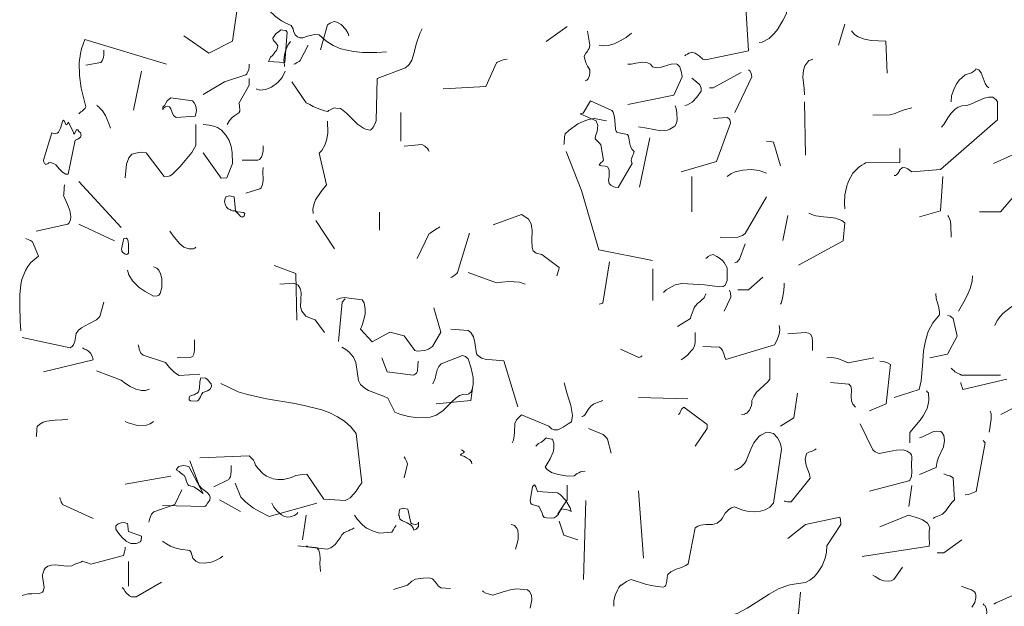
# Model space of a CAD drawing. Header units: metres. Extents: x 180716 to 180809, y 418548 to 418668.
# Tile 145 of 148: x 180802 to 180806.01, y 418640.92 to 418643.31. Entities that reach past the tile are written whole.
import ezdxf

# ---------------------------------------------------------------- set-up
doc = ezdxf.new("R2010")
doc.units = ezdxf.units.M
doc.layers.get('0').update_dxf_attribs({"color": 30, "lineweight": 0})
doc.layers.add('B-WE-GR-BOOM-SD', color=253, linetype='Continuous', lineweight=0)

# ---------------------------------------------------------------- blocks, each defined once
blk = doc.blocks.new('SGR-BOOM_S02_G_ZIJ-D')
at = {"flags": 128}
for points in [[(-1.686, 7.3984), (-1.5848, 7.3283), (-1.4892, 7.3761), (-1.4636, 7.5474), (-1.5136, 7.6342), (-1.5181, 7.6375), (-1.5225, 7.6408), (-1.5259, 7.6419), (-1.527, 7.643)], [(-1.3724, 7.5341), (-1.3413, 7.5029), (-1.3135, 7.4773), (-1.289, 7.4596), (-1.2712, 7.4495), (-1.2501, 7.4406), (-1.2423, 7.4262), (-1.2401, 7.4173), (-1.2334, 7.4028), (-1.2245, 7.3939), (-1.2145, 7.3906), (-1.2022, 7.3906), (-1.1833, 7.3962), (-1.1555, 7.4039), (-1.1366, 7.4028), (-1.1099, 7.3773), (-1.0799, 7.3584), (-1.0477, 7.345), (-0.9965, 7.3339), (-0.9598, 7.3306), (-0.902, 7.3306), (-0.8631, 7.3328)], [(0.3502, 7.3172), (0.3547, 7.3205), (0.3614, 7.3239), (0.3669, 7.3272), (0.3736, 7.3294), (0.378, 7.3317), (0.3914, 7.3272), (0.4036, 7.3194), (0.4114, 7.3139), (0.4236, 7.3039), (0.4337, 7.3005), (0.6094, 7.3372), (0.5949, 7.5574), (0.586, 7.5563), (0.5771, 7.5552), (0.5716, 7.5541), (0.5582, 7.5485), (0.5515, 7.5441)], [(0.6527, 7.3706), (0.665, 7.3728), (0.6928, 7.3873), (0.715, 7.4084), (0.7272, 7.424), (0.7484, 7.4607), (0.7639, 7.4885), (0.7639, 7.5341)], [(-1.1314, 7.3413), (-1.1025, 7.4425), (-1.098, 7.4459), (-1.0913, 7.4492), (-1.0858, 7.4525), (-1.0791, 7.4548), (-1.0747, 7.457), (-1.0647, 7.4537), (-1.0469, 7.4437), (-1.028, 7.4236), (-1.0191, 7.4081), (-1.0157, 7.3981)], [(0.9752, 7.3595), (0.9997, 7.4451)], [(-1.3338, 7.3113), (-1.326, 7.318), (-1.3204, 7.3247), (-1.316, 7.3313), (-1.3104, 7.3391), (-1.3071, 7.3458), (-1.3049, 7.358), (-1.3093, 7.3658), (-1.3126, 7.3691), (-1.3193, 7.3758), (-1.3227, 7.3814), (-1.3249, 7.388), (-1.3171, 7.4003), (-1.3115, 7.407), (-1.3015, 7.4147), (-1.296, 7.4181), (-1.2915, 7.4225), (-1.2837, 7.4214), (-1.2715, 7.4192), (-1.2659, 7.4125), (-1.2759, 7.2891), (-1.3416, 7.2935), (-1.3393, 7.2991), (-1.3382, 7.3024), (-1.3349, 7.308), (-1.3338, 7.3113), (-1.3338, 7.3113)], [(-1.247, 7.2112), (-1.1892, 7.1256), (-1.1747, 7.1189), (-1.1603, 7.1111), (-1.138, 7.1011), (-1.1147, 7.0933), (-1.1014, 7.0911), (-1.098, 7.0945), (-1.0947, 7.0956), (-1.0913, 7.0978), (-1.0836, 7.1011), (-1.0747, 7.1056), (-1.068, 7.1045), (-1.0502, 7.1022), (-1.0457, 7.1), (-1.0257, 7.0844), (-1.0001, 7.0578), (-0.9801, 7.0388), (-0.9557, 7.0233), (-0.9479, 7.0188), (-0.929, 7.0144), (-0.9256, 7.0177), (-0.9201, 7.0233), (-0.9167, 7.0266), (-0.9112, 7.0366), (-0.9067, 7.0455), (-0.9045, 7.0522), (-0.9001, 7.2246), (-0.7855, 7.2679), (-0.7711, 7.2813), (-0.7599, 7.2991), (-0.7499, 7.3302), (-0.7421, 7.3636), (-0.7277, 7.407), (-0.7177, 7.427)], [(-0.2136, 7.375), (-0.128, 7.4362)], [(-0.0546, 7.216), (-0.049, 7.2182), (-0.0434, 7.2227), (-0.0379, 7.2371), (-0.0368, 7.2471), (-0.0368, 7.2605), (-0.0401, 7.266), (-0.0457, 7.2749), (-0.0512, 7.285), (-0.0557, 7.2972), (-0.059, 7.3161), (-0.0523, 7.3283), (-0.049, 7.3317), (-0.0457, 7.3361), (-0.0423, 7.3417), (-0.039, 7.3472), (-0.0368, 7.3595), (-0.0457, 7.4173)], [(0.0022, 7.3595), (0.0211, 7.3572), (0.0389, 7.3584), (0.0633, 7.3661), (0.0878, 7.3773), (0.1111, 7.3917), (0.1334, 7.4084)], [(1.0275, 7.4184), (1.0397, 7.4039), (1.0542, 7.3939), (1.0798, 7.385), (1.1076, 7.3795), (1.1376, 7.3773), (1.1676, 7.3761), (1.1721, 7.246)], [(-2.1134, 7.0811), (-2.1045, 7.0889), (-2.1, 7.0922), (-2.0945, 7.0978), (-2.0878, 7.1045), (-2.0844, 7.1089), (-2.0956, 7.1534), (-2.1033, 7.1856), (-2.1111, 7.2368), (-2.1122, 7.2902), (-2.1067, 7.3269), (-2.1022, 7.3458), (-2.0889, 7.3836), (-1.7575, 7.2824)], [(-1.2768, 7.2738), (-1.279, 7.2927), (-1.2801, 7.2994), (-1.2779, 7.3205), (-1.2723, 7.3406), (-1.2634, 7.3595), (-1.2523, 7.375)], [(-2.0844, 7.2791), (-2.0244, 7.2891), (-2.0177, 7.2969), (-2.0133, 7.3102), (-2.0122, 7.3213), (-2.0122, 7.3402)], [(-1.2389, 7.2827), (-1.2345, 7.2838), (-1.2256, 7.2894), (-1.2178, 7.2939), (-1.2134, 7.2983), (-1.1811, 7.3595)], [(-0.6317, 7.1826), (-0.4594, 7.1915), (-0.4149, 7.2883), (-0.4115, 7.2916), (-0.3926, 7.2994), (-0.3826, 7.3016), (-0.3726, 7.3027)], [(0.1178, 7.1193), (0.3058, 7.1571), (0.3391, 7.2316), (0.338, 7.2405), (0.3358, 7.2494), (0.3336, 7.2583), (0.3313, 7.2672), (0.3291, 7.2727), (0.3202, 7.2816), (0.3147, 7.2838), (0.2946, 7.2827), (0.2502, 7.2694), (0.2346, 7.2683), (0.219, 7.2727), (0.2101, 7.2827), (0.1979, 7.2883), (0.179, 7.2905), (0.1512, 7.2872), (0.1312, 7.2827), (0.1178, 7.2827)], [(0.8362, 7.1582), (0.8351, 7.1838), (0.8296, 7.2305), (0.8318, 7.2583), (0.8373, 7.2761), (0.854, 7.2983), (0.8607, 7.2994), (0.864, 7.3005), (0.8674, 7.3016), (0.8685, 7.3027)], [(-1.8909, 7.0956), (-1.8587, 7.2546)], [(-1.6085, 7.159), (-1.5206, 7.2112), (-1.4339, 7.2401), (-1.4305, 7.2435), (-1.4227, 7.2613), (-1.4205, 7.2724), (-1.4205, 7.2835)], [(-1.3905, 7.1823), (-1.3894, 7.1812), (-1.3805, 7.179), (-1.3772, 7.1779), (-1.3527, 7.1801), (-1.3304, 7.189), (-1.3038, 7.209), (-1.2871, 7.229), (-1.2748, 7.2546)], [(0.4503, 7.1871), (0.4648, 7.1871), (0.5793, 7.2494)], [(0.5526, 7.087), (0.6227, 7.2316), (0.6216, 7.2382), (0.6194, 7.2449), (0.6149, 7.2538), (0.6094, 7.2594)], [(1.4323, 7.1304), (1.4345, 7.1537), (1.4445, 7.1838), (1.4557, 7.2049), (1.4657, 7.2182), (1.489, 7.2394), (1.5146, 7.2471), (1.5235, 7.2527), (1.5302, 7.2583), (1.5335, 7.2638), (1.5446, 7.2605), (1.5546, 7.2483), (1.5702, 7.2038), (1.5769, 7.1938), (1.5858, 7.1871)], [(-1.5106, 7.0377), (-1.5006, 7.0533), (-1.4895, 7.0655), (-1.4795, 7.0744), (-1.4628, 7.0856), (-1.4594, 7.0922), (-1.4606, 7.1167), (-1.4628, 7.1234), (-1.4205, 7.1979), (-1.4205, 7.2246)], [(0.3502, 7.1148), (0.3614, 7.117), (0.3792, 7.1281), (0.3992, 7.1482), (0.4159, 7.1726), (0.417, 7.1849), (0.4103, 7.1993), (0.3981, 7.2116), (0.378, 7.226)], [(-1.7719, 7.1089), (-1.7675, 7.1122), (-1.7642, 7.1167), (-1.7597, 7.1245), (-1.7542, 7.1334), (-1.7386, 7.1467), (-1.6518, 7.1334), (-1.6441, 7.1256), (-1.6385, 7.1156), (-1.6363, 7.1034), (-1.6352, 7.0945), (-1.6374, 7.0811), (-1.6407, 7.0722), (-1.7175, 7.0667), (-1.7286, 7.0744), (-1.7341, 7.0867), (-1.7397, 7.1011), (-1.7441, 7.11), (-1.7508, 7.1122), (-1.7608, 7.11), (-1.7686, 7.1045), (-1.7719, 7.0967), (-1.7719, 7.1089), (-1.7719, 7.1089)], [(-0.076, 7.0811), (-0.0704, 7.0822), (-0.066, 7.0833), (-0.0627, 7.0844), (-0.0337, 7.1334), (0.053, 7.0945), (0.0586, 7.0878), (0.0641, 7.0678), (0.0652, 7.0522), (0.0664, 7.0377), (0.0686, 7.0177), (0.0708, 7.011), (0.0741, 7.0066), (0.083, 7.0044), (0.1175, 6.9977), (0.1208, 6.9899), (0.1242, 6.9755), (0.1264, 6.9588), (0.1297, 6.9477), (0.1353, 6.9365), (0.1442, 6.9276), (0.142, 6.9187), (0.1386, 6.9132), (0.1331, 6.8987), (0.132, 6.8921), (0.1331, 6.8854), (0.1353, 6.8798), (0.0797, 6.782), (0.0664, 6.7831), (0.0608, 6.7842), (0.0486, 6.7909), (0.043, 6.7975), (0.0397, 6.8109), (0.0419, 6.8253), (0.043, 6.842), (0.0419, 6.8531), (0.0363, 6.8654), (0.033, 6.8676), (0.0263, 6.8687), (0.0119, 6.8698), (0.0063, 6.8709), (0.0018, 6.8743), (0.0085, 6.882), (0.0152, 6.8876), (0.0196, 6.8932), (0.0085, 6.9554), (0.003, 6.9621), (-0.0004, 6.9655), (-0.0037, 6.9688), (-0.0148, 6.9799), (-0.0126, 6.991), (-0.007, 7.0088), (-0.0048, 7.0233), (-0.0037, 7.0333), (-0.0104, 7.0522), (-0.076, 7.0811)], [(0.8362, 7.1304), (0.8407, 6.9135)], [(1.201, 6.8301), (1.2066, 6.8301), (1.2099, 6.8334), (1.2155, 6.839), (1.2221, 6.849), (1.2232, 6.8523), (1.2344, 6.8635), (1.2466, 6.8612), (1.2566, 6.8568), (1.2622, 6.8535), (1.2733, 6.8446), (1.3889, 6.8546), (1.6203, 7.057), (1.6203, 7.1293), (1.6158, 7.1382), (1.6025, 7.1482), (1.5858, 7.1493), (1.5669, 7.1448), (1.5157, 7.1215), (1.4957, 7.1148), (1.4757, 7.1137), (1.4612, 7.1081), (1.449, 7.1003), (1.4323, 7.0837), (1.419, 7.0648), (1.4023, 7.0381), (1.3934, 7.0269)], [(-2.0411, 7.1156), (-2.0388, 7.1145), (-2.0377, 7.1122), (-2.03, 7.1078), (-2.0288, 7.1056), (-2.0166, 7.0933), (-2.0055, 7.0744), (-1.991, 7.0411), (-1.9844, 7.0233)], [(-0.8041, 6.9702), (-0.8041, 7.0859)], [(0.1612, 7.0281), (0.1957, 7.0225), (0.2246, 7.0169), (0.2524, 7.0125), (0.2802, 7.0147), (0.2891, 7.0181), (0.3091, 7.0314), (0.3147, 7.0403), (0.3191, 7.0559), (0.318, 7.0848), (0.3147, 7.1026), (0.3102, 7.1137)], [(1.1143, 7.0759), (1.1843, 7.077), (1.2043, 7.0826), (1.2232, 7.0903), (1.2421, 7.097), (1.2733, 7.1048)], [(-2.2568, 6.8932), (-2.2235, 7.0044), (-2.2123, 6.9999), (-2.2012, 7.0022), (-2.1957, 7.0066), (-2.1879, 7.0222), (-2.1779, 7.0544), (-2.1756, 7.0555), (-2.1712, 7.05), (-2.1656, 7.0377), (-2.1601, 7.0377), (-2.1567, 7.0466), (-2.1523, 7.0422), (-2.1423, 7.0188), (-2.1367, 7.0088), (-2.1334, 6.9988), (-2.1289, 7.0022), (-2.1234, 7.0144), (-2.12, 7.0177), (-2.1167, 7.0166), (-2.1134, 7.0088), (-2.1067, 7.0044), (-2.1033, 6.9944), (-2.1067, 6.9866), (-2.1167, 6.9777), (-2.1278, 6.9743), (-2.1567, 6.8364), (-2.1667, 6.8364), (-2.179, 6.8442), (-2.1912, 6.8565), (-2.2068, 6.8743), (-2.2168, 6.8798), (-2.229, 6.8832), (-2.2346, 6.882), (-2.2379, 6.8798), (-2.2412, 6.8776), (-2.249, 6.8754), (-2.2501, 6.8776), (-2.2524, 6.8787), (-2.2557, 6.8843), (-2.2568, 6.8898), (-2.2568, 6.8932), (-2.2568, 6.8932)], [(-1.1603, 6.6763), (-1.1614, 6.693), (-1.157, 6.7163), (-1.1514, 6.7319), (-1.128, 6.7653), (-1.1069, 6.792), (-1.1358, 6.921), (-1.1258, 6.9321), (-1.1136, 6.9532), (-1.1058, 6.9777), (-1.1014, 7.0033), (-1.1025, 7.0511)], [(-0.1413, 6.9569), (-0.1402, 6.9602), (-0.1391, 6.9869), (-0.1369, 6.9991), (-0.1213, 7.0136), (-0.0846, 7.0403), (-0.0635, 7.0503), (-0.0412, 7.0581), (-0.0179, 7.0614), (0.0311, 7.0525)], [(0.3347, 6.8457), (0.4792, 6.8879), (0.536, 7.0436), (0.5349, 7.0525), (0.5326, 7.057), (0.5282, 7.0625), (0.5226, 7.0659), (0.4659, 7.0614)], [(-1.9254, 6.8209), (-1.9199, 6.8765), (-1.9098, 6.9021), (-1.8976, 6.9176), (-1.8865, 6.9199), (-1.8698, 6.9243), (-1.8598, 6.9254), (-1.8398, 6.9221), (-1.7664, 6.8264), (-1.7475, 6.8276), (-1.7419, 6.8287), (-1.7319, 6.8353), (-1.7008, 6.8676), (-1.6541, 6.9243), (-1.6374, 6.9521), (-1.6374, 7.0377)], [(-1.6085, 6.9221), (-1.5351, 6.8198), (-1.5117, 6.8209), (-1.4884, 6.8798), (-1.4895, 6.9232), (-1.4939, 6.9488), (-1.5028, 6.9721), (-1.5151, 6.9944), (-1.5328, 7.0144), (-1.5495, 7.0255), (-1.5651, 7.0311), (-1.5829, 7.0355), (-1.6085, 7.0377)], [(0.1656, 6.7823), (0.2079, 6.9836)], [(0.6816, 6.9702), (0.6994, 6.9691), (0.705, 6.9669), (0.7106, 6.9658), (0.7384, 6.869)], [(-1.4494, 6.8932), (-1.386, 6.8932), (-1.3783, 6.8954), (-1.3705, 6.9043), (-1.366, 6.9165), (-1.3638, 6.931), (-1.3638, 6.951)], [(-0.7908, 6.9502), (-0.7185, 6.9558), (-0.7062, 6.9491), (-0.6962, 6.9402), (-0.6918, 6.9335), (-0.6896, 6.928)], [(-0.1324, 6.928), (-0.0701, 6.7689), (0.001, 6.5287), (0.219, 6.4854)], [(0.9997, 6.6955), (0.9986, 6.7178), (1.0008, 6.7523), (1.0086, 6.7878), (1.0164, 6.8101), (1.0331, 6.8401), (1.0564, 6.8635), (1.062, 6.8668), (1.0698, 6.8724), (1.0787, 6.8779), (1.0842, 6.8824), (1.2244, 6.8835), (1.2244, 6.9402)], [(1.548, 6.6822), (1.6336, 6.6822), (1.7448, 6.8112), (1.7281, 6.8857), (1.7215, 6.8924), (1.7159, 6.8957), (1.7059, 6.9002), (1.6992, 6.9035), (1.677, 6.9113), (1.6047, 6.879)], [(-1.4339, 6.7586), (-1.3772, 6.7764), (-1.3727, 6.7797), (-1.3671, 6.7942), (-1.3638, 6.8109), (-1.3649, 6.8465), (-1.3638, 6.8631)], [(0.5226, 6.8257), (0.5371, 6.8368), (0.5549, 6.8446), (0.586, 6.8523), (0.6194, 6.8546), (0.6527, 6.8501), (0.6816, 6.8401)], [(-2.1134, 6.8064), (-1.941, 6.6196)], [(0.378, 6.6822), (0.378, 6.8257)], [(1.3033, 6.6622), (1.3889, 6.6866), (1.399, 6.8257)], [(-2.2868, 6.604), (-2.1578, 6.6329), (-2.1523, 6.6374), (-2.1467, 6.6496), (-2.1456, 6.6641), (-2.1501, 6.6885), (-2.159, 6.713), (-2.1756, 6.7486), (-2.1745, 6.7519), (-2.1734, 6.7797), (-2.1712, 6.792)], [(-1.5151, 6.7441), (-1.5128, 6.7441), (-1.5062, 6.7464), (-1.5006, 6.7475), (-1.4939, 6.7464), (-1.4817, 6.7441), (-1.4761, 6.6874), (-1.4683, 6.683), (-1.4439, 6.6796), (-1.4383, 6.6763), (-1.4417, 6.6663), (-1.4461, 6.6618), (-1.4483, 6.6607), (-1.4561, 6.6641), (-1.4606, 6.6696), (-1.4661, 6.6752), (-1.4772, 6.6863), (-1.4884, 6.6874), (-1.495, 6.6897), (-1.4984, 6.6919), (-1.5062, 6.6952), (-1.5128, 6.7019), (-1.5184, 6.7141), (-1.5206, 6.7252), (-1.5184, 6.7364), (-1.5151, 6.7441), (-1.5151, 6.7441)], [(0.4937, 6.5799), (0.5004, 6.5788), (0.566, 6.5799), (0.5838, 6.5866), (0.5949, 6.5943), (0.6816, 6.7434)], [(-1.1492, 6.6474), (-1.0735, 6.5317)], [(-0.8909, 6.6088), (-0.8909, 6.6811)], [(-0.4293, 6.6299), (-0.3137, 6.6722), (-0.3026, 6.6655), (-0.2948, 6.66), (-0.2859, 6.6522), (-0.2748, 6.6344), (-0.2703, 6.6066), (-0.2714, 6.5677), (-0.2703, 6.5376), (-0.267, 6.5243), (-0.2547, 6.5143), (-0.2314, 6.5098), (-0.1613, 6.4564), (-0.1624, 6.4487), (-0.1647, 6.4398), (-0.1669, 6.4309), (-0.1702, 6.4231)], [(0.7484, 6.5665), (0.7684, 6.6677)], [(0.8118, 6.4653), (0.993, 6.5654), (0.9997, 6.6377), (0.9875, 6.6477), (0.963, 6.6566), (0.9441, 6.66), (0.9141, 6.6622), (0.8829, 6.6666), (0.8729, 6.6689), (0.854, 6.6766)], [(1.419, 6.6677), (1.4223, 6.6633), (1.4301, 6.6444), (1.4312, 6.6266), (1.4323, 6.5799)], [(-2.1134, 6.6329), (-1.9688, 6.5651)], [(-1.743, 6.604), (-1.7263, 6.5796), (-1.703, 6.5529), (-1.6863, 6.5395), (-1.6663, 6.5317), (-1.6474, 6.5328), (-1.6418, 6.5351), (-1.6374, 6.5384)], [(-0.7385, 6.4931), (-0.6896, 6.5943), (-0.6851, 6.5955), (-0.6751, 6.6021), (-0.6573, 6.6144), (-0.6518, 6.6177), (-0.6462, 6.6221)], [(-2.3491, 6.1992), (-2.3513, 6.2381), (-2.3536, 6.3015), (-2.3536, 6.3449), (-2.3491, 6.3872), (-2.3447, 6.4072), (-2.3302, 6.4439), (-2.3202, 6.4606), (-2.308, 6.4761), (-2.2768, 6.5028), (-2.3013, 6.5606), (-2.3091, 6.5662), (-2.3169, 6.5695), (-2.3291, 6.574)], [(-1.9399, 6.5317), (-1.9388, 6.5351), (-1.9376, 6.5451), (-1.9343, 6.5573), (-1.9332, 6.5629), (-1.9299, 6.574), (-1.921, 6.5751), (-1.9154, 6.5718), (-1.9121, 6.564), (-1.911, 6.5495), (-1.911, 6.5151), (-1.9154, 6.5106), (-1.9199, 6.5095), (-1.9254, 6.5106), (-1.9354, 6.5184), (-1.9388, 6.5228), (-1.9399, 6.5317), (-1.9399, 6.5317)], [(-0.6017, 6.4164), (-0.5973, 6.4175), (-0.5895, 6.4231), (-0.5828, 6.4275), (-0.5772, 6.432), (-0.5739, 6.4364), (-0.525, 6.5955)], [(0.5526, 6.4753), (0.5571, 6.4765), (0.5615, 6.4787), (0.5727, 6.4898), (0.5949, 6.5521)], [(0.2635, 6.3552), (0.2746, 6.3652), (0.298, 6.3797), (0.3102, 6.3853), (0.338, 6.3908), (0.4303, 6.3853), (0.4926, 6.3775), (0.5059, 6.3786), (0.5137, 6.3842), (0.5215, 6.4031), (0.5226, 6.4275), (0.5226, 6.4553), (0.5104, 6.4765), (0.5026, 6.4842), (0.4948, 6.492), (0.4804, 6.5009), (0.4648, 6.5087), (0.4615, 6.5076), (0.4537, 6.5065), (0.4448, 6.5009), (0.4403, 6.4965), (0.4359, 6.4931)], [(-1.9154, 6.445), (-1.9098, 6.4261), (-1.8954, 6.4016), (-1.8676, 6.3749), (-1.8431, 6.3582), (-1.8098, 6.3405), (-1.7953, 6.3416), (-1.7909, 6.3427), (-1.7875, 6.3438), (-1.7831, 6.3505), (-1.7764, 6.3749), (-1.7753, 6.3927), (-1.7764, 6.4116), (-1.7808, 6.4305), (-1.7875, 6.4461), (-1.7909, 6.4483), (-1.7964, 6.4539), (-1.8098, 6.4594)], [(-1.3193, 6.465), (-1.2315, 6.4316), (-1.227, 6.2426)], [(0.0022, 6.3074), (0.0077, 6.3085), (0.0111, 6.3096), (0.0144, 6.3108), (0.0166, 6.3119), (0.0444, 6.4798)], [(0.2201, 6.3219), (0.2201, 6.4509)], [(-0.5305, 6.4364), (-0.4149, 6.3942), (-0.3937, 6.3964), (-0.3659, 6.3997), (-0.3226, 6.3964), (-0.2992, 6.3886)], [(0.566, 6.3652), (0.6082, 6.3652), (0.6672, 6.4175)], [(1.4623, 6.2785), (1.4835, 6.3163), (1.4979, 6.3419), (1.5102, 6.3708), (1.5179, 6.4008), (1.5191, 6.4231)], [(-1.2957, 6.3886), (-1.2389, 6.3931), (-1.2212, 6.3842), (-1.2134, 6.3708), (-1.21, 6.3541), (-1.2111, 6.3252), (-1.2123, 6.2963), (-1.2067, 6.2785), (-1.1911, 6.2585), (-1.1722, 6.2507), (-1.1522, 6.244), (-1.1144, 6.1918)], [(0.5093, 6.2785), (0.5371, 6.3363), (0.536, 6.353), (0.5349, 6.3564), (0.5315, 6.3641)], [(0.7395, 6.3074), (0.7417, 6.3108), (0.7473, 6.3308), (0.7528, 6.3641), (0.7539, 6.3819), (0.7539, 6.3931)], [(-1.0655, 6.3263), (-1.0499, 6.3319), (-1.0343, 6.3341), (-0.962, 6.3252), (-0.9531, 6.313), (-0.9487, 6.2874), (-0.9498, 6.2685), (-0.9565, 6.2396), (-0.962, 6.2218), (-0.9687, 6.2062), (-0.9209, 6.154), (-0.8486, 6.1929), (-0.7908, 6.1784), (-0.7474, 6.1195), (-0.7385, 6.1161), (-0.7062, 6.1184), (-0.6918, 6.1239), (-0.6751, 6.135), (-0.6417, 6.1929), (-0.6707, 6.293)], [(-1.058, 6.1558), (-1.0435, 6.3149), (-1.0302, 6.3293)], [(0.3202, 6.2162), (0.3736, 6.2496), (0.3747, 6.2574), (0.3825, 6.2774), (0.3881, 6.2919), (0.3914, 6.2996), (0.4025, 6.3119), (0.4103, 6.3174), (0.4181, 6.323), (0.4292, 6.333), (0.4359, 6.3497)], [(1.201, 5.9282), (1.3022, 5.9604), (1.31, 5.996), (1.3155, 6.0561), (1.32, 6.1173), (1.3278, 6.1584), (1.3389, 6.1962), (1.3578, 6.2318), (1.3845, 6.264), (1.3856, 6.2763), (1.3812, 6.2996), (1.3756, 6.3163), (1.3711, 6.3308), (1.37, 6.3508)], [(-2.3436, 6.1714), (-2.1489, 6.1292), (-2.14, 6.1347), (-2.1345, 6.1425), (-2.1289, 6.1558), (-2.1278, 6.1636), (-2.1256, 6.1803), (-2.1234, 6.1881), (-2.1145, 6.2014), (-2.1022, 6.2114), (-2.0722, 6.227), (-2.0411, 6.2437), (-2.0277, 6.257), (-2.0122, 6.3149)], [(1.6102, 6.2207), (1.6191, 6.2407), (1.6325, 6.2585), (1.6425, 6.2696), (1.6736, 6.2941), (1.6914, 6.3063)], [(1.3456, 6.0894), (1.4179, 6.1039), (1.4568, 6.1773), (1.4401, 6.2496), (1.4345, 6.254), (1.429, 6.2585), (1.4245, 6.2596), (1.4179, 6.2629)], [(-0.6017, 6.2062), (-0.5305, 6.2007), (-0.5194, 6.1918), (-0.5094, 6.174), (-0.5038, 6.1517), (-0.4972, 6.1061), (-0.4927, 6.0995), (-0.476, 6.0883), (-0.456, 6.0828), (-0.4327, 6.0806), (-0.386, 6.0772), (-0.3292, 5.8904)], [(0.4225, 6.135), (0.4904, 6.1328), (0.4982, 6.1273), (0.5037, 6.1195), (0.5082, 6.1061), (0.5126, 6.0917), (0.5171, 6.0828), (0.715, 6.1417), (0.725, 6.1617), (0.7339, 6.1851), (0.7361, 6.2029), (0.7339, 6.2207)], [(0.3347, 6.0806), (0.3436, 6.0861), (0.3603, 6.0995), (0.3758, 6.1173), (0.3836, 6.1261), (0.3892, 6.1373), (0.3925, 6.1517), (0.3925, 6.1918)], [(0.7684, 6.1873), (0.8407, 6.1918), (0.8529, 6.1895), (0.8618, 6.184), (0.8674, 6.1717), (0.8685, 6.1551), (0.8685, 6.1195)], [(-2.2568, 6.0324), (-2.0555, 6.0813), (-2.0578, 6.0913), (-2.0644, 6.1069), (-2.0744, 6.1169), (-2.0822, 6.1214), (-2.09, 6.1247), (-2.0978, 6.1292)], [(-1.872, 6.1425), (-1.8698, 6.1336), (-1.8676, 6.1247), (-1.8609, 6.108), (-1.852, 6.1002), (-1.7608, 6.0702), (-1.7453, 6.0502), (-1.7241, 6.0302), (-1.7052, 6.0168), (-1.6218, 6.0224)], [(-1.7138, 6.0894), (-1.6593, 6.0906), (-1.6504, 6.0961), (-1.646, 6.1039), (-1.6437, 6.1206), (-1.6437, 6.1617)], [(-1.0446, 6.1325), (-1.028, 6.1225), (-1.0157, 6.1136), (-0.9968, 6.0925), (-0.9868, 6.0702), (-0.9768, 5.9968), (-0.9679, 5.9812), (-0.9501, 5.9657), (-0.9356, 5.9568), (-0.8745, 5.9334), (-0.8567, 5.9256), (-0.8289, 5.8678), (-0.8089, 5.86), (-0.7733, 5.8511), (-0.7355, 5.8456), (-0.6854, 5.8478), (-0.661, 5.8556), (-0.6332, 5.8734), (-0.5953, 5.9123), (-0.5809, 5.9256), (-0.5653, 5.9356), (-0.552, 5.9401), (-0.5308, 5.9412), (-0.5275, 5.9423), (-0.5186, 5.9512), (-0.5131, 5.9657), (-0.5097, 5.9824), (-0.5108, 6.009), (-0.5186, 6.0469), (-0.5308, 6.0858), (-0.5386, 6.0925), (-0.542, 6.0947), (-0.5542, 6.0991), (-0.6409, 6.0647), (-0.6498, 6.0546), (-0.6565, 6.0402), (-0.661, 6.0235), (-0.6654, 6.0057), (-0.6743, 5.9835)], [(0.0889, 6.1239), (0.1634, 6.0906), (0.1667, 6.0917), (0.1712, 6.0939), (0.1745, 6.0961), (0.1768, 6.0972)], [(-0.882, 6.0894), (-0.8597, 6.0327), (-0.7541, 6.0194), (-0.7507, 6.0205), (-0.7463, 6.0227), (-0.7407, 6.0272), (-0.7363, 6.0361), (-0.7352, 6.0583), (-0.7341, 6.0761)], [(0.5804, 5.8592), (0.5927, 5.8604), (0.596, 5.8626), (0.6016, 5.8648), (0.6094, 5.8726), (0.6127, 5.8759), (0.6205, 5.8948), (0.6227, 5.9048), (0.6227, 5.916), (0.6305, 5.9326), (0.6416, 5.9493), (0.6516, 5.9593), (0.6739, 5.9794), (0.6861, 5.9905), (0.6961, 6.0027), (0.6961, 6.0883)], [(0.9274, 6.0894), (0.9474, 6.0906), (0.9719, 6.0861), (0.9953, 6.0772), (1.0142, 6.0683), (1.1187, 6.0894)], [(1.1009, 5.8737), (1.1687, 5.9026), (1.1865, 6.0616), (1.1743, 6.0683), (1.1621, 6.0728), (1.1432, 6.075)], [(1.4323, 6.0472), (1.4379, 6.0416), (1.4445, 6.0361), (1.4479, 6.0327), (1.4557, 6.0283), (1.4679, 6.0227), (1.4746, 6.0194), (1.6336, 6.0194)], [(-2.0411, 6.0368), (-1.941, 5.999), (-1.9232, 5.9846), (-1.9043, 5.9723), (-1.882, 5.9623), (-1.8587, 5.9568), (-1.842, 5.9568), (-1.8253, 5.9612)], [(-1.6652, 5.9268), (-1.6618, 5.9334), (-1.6507, 5.9379), (-1.6441, 5.939), (-1.6363, 5.9445), (-1.6318, 5.9457), (-1.6263, 5.9512), (-1.6229, 5.9657), (-1.6218, 5.9935), (-1.6174, 6.0079), (-1.5985, 6.0068), (-1.5918, 6.0024), (-1.5829, 5.9935), (-1.5796, 5.9879), (-1.5751, 5.9835), (-1.574, 5.9735), (-1.5796, 5.9623), (-1.5907, 5.9546), (-1.6096, 5.9479), (-1.6151, 5.9401), (-1.6185, 5.9312), (-1.6274, 5.9167), (-1.6307, 5.9145), (-1.6374, 5.9134), (-1.6596, 5.9145), (-1.6652, 5.9179), (-1.6652, 5.9268), (-1.6652, 5.9268)], [(-1.6218, 5.6821), (-1.4205, 5.691), (-1.4038, 5.6732), (-1.3994, 5.6654), (-1.3949, 5.6532), (-1.3838, 5.6387), (-1.3649, 5.6187), (-1.3505, 5.6087), (-1.3238, 5.5976), (-1.3038, 5.5942), (-1.2815, 5.5953), (-1.2493, 5.6031), (-1.2315, 5.6109), (-1.2037, 5.6154), (-1.1859, 5.6165), (-1.1169, 5.5142), (-1.0313, 5.5097), (-1.0202, 5.5142), (-1.0102, 5.5197), (-0.9935, 5.5375), (-0.9857, 5.5475), (-0.9746, 5.5642), (-0.9623, 5.5809), (-0.9857, 5.7822), (-1.0079, 5.8089), (-1.0335, 5.8311), (-1.0624, 5.85), (-1.0925, 5.8656), (-1.1258, 5.8778), (-1.197, 5.8956), (-1.2348, 5.9034), (-1.3505, 5.9223), (-1.4283, 5.9401), (-1.465, 5.9512), (-1.5362, 5.9846)], [(-0.6607, 5.9026), (-0.5205, 5.916), (-0.5116, 5.9749)], [(-0.3515, 5.7436), (-0.347, 5.7547), (-0.3437, 5.7725), (-0.3426, 5.787), (-0.3415, 5.8225), (-0.3337, 5.837), (-0.3137, 5.8581), (-0.2025, 5.8114), (-0.1925, 5.8003), (-0.1813, 5.7959), (-0.1658, 5.797), (-0.1446, 5.807), (-0.1246, 5.8203), (-0.1113, 5.8292), (-0.1068, 5.8548), (-0.1135, 5.8948), (-0.1291, 5.9471), (-0.1357, 5.9671), (-0.1402, 5.9882)], [(0.9419, 5.9894), (1.0164, 5.9827), (1.0242, 5.9738), (1.0275, 5.9604), (1.0264, 5.9304), (1.0275, 5.9149), (1.0331, 5.9004), (1.0431, 5.8893)], [(1.4712, 5.9894), (1.4723, 5.9871), (1.4735, 5.9805), (1.4746, 5.9749), (1.4768, 5.9693), (1.4801, 5.9604), (1.6592, 6.0027)], [(1.6347, 5.8592), (1.7459, 5.916), (1.7504, 5.9749)], [(0.1612, 5.9282), (0.3625, 5.9226)], [(0.7395, 5.8114), (0.7929, 5.8448), (0.8073, 5.9449)], [(1.2644, 5.7436), (1.2644, 5.7858), (1.3066, 5.8359), (1.3189, 5.8537), (1.3344, 5.8837), (1.3411, 5.9071), (1.3422, 5.9182), (1.34, 5.9471), (1.3367, 5.9493), (1.3356, 5.9515), (1.3322, 5.9549)], [(-0.069, 5.8503), (-0.0657, 5.8503), (-0.0612, 5.8537), (-0.0557, 5.8592), (-0.0434, 5.8793), (-0.0323, 5.8926), (-0.0212, 5.9004), (-0.0112, 5.9048), (-0.0045, 5.9082), (0.0166, 5.916)], [(0.3247, 5.8592), (0.3291, 5.8637), (0.3324, 5.8726), (0.338, 5.8815), (0.3458, 5.8882), (0.4403, 5.8181), (0.4403, 5.8014), (0.3925, 5.7302)], [(1.5869, 5.787), (1.5891, 5.8014), (1.5925, 5.8225), (1.5947, 5.8392), (1.5947, 5.8615), (1.5913, 5.8726)], [(-2.2868, 5.7677), (-2.2857, 5.7711), (-2.2846, 5.7989), (-2.2824, 5.81), (-2.2713, 5.82), (-2.2579, 5.8278), (-2.2435, 5.8322), (-2.209, 5.8356), (-2.1823, 5.8367), (-2.1578, 5.84)], [(-1.9254, 5.83), (-1.9121, 5.8244), (-1.8754, 5.8144), (-1.8376, 5.8155), (-1.8231, 5.8211), (-1.8098, 5.83)], [(1.1009, 5.5467), (1.2599, 5.589), (1.2644, 5.5923), (1.2711, 5.6068), (1.2722, 5.6257), (1.2711, 5.6524), (1.2733, 5.6869), (1.2711, 5.6947), (1.2666, 5.7013), (1.2544, 5.7102), (1.2377, 5.7147), (1.2099, 5.7136), (1.181, 5.708), (1.1398, 5.7002), (1.1354, 5.7013), (1.1243, 5.7069), (1.1143, 5.7147), (1.0631, 5.8214)], [(-0.2558, 5.7302), (-0.2447, 5.7403), (-0.2325, 5.7469), (-0.2214, 5.7558), (-0.2136, 5.7636), (-0.2103, 5.7625), (-0.1913, 5.7592), (-0.188, 5.758), (-0.1825, 5.7425), (-0.1825, 5.7202), (-0.1858, 5.7058), (-0.198, 5.6791), (-0.218, 5.6446), (-0.2091, 5.6346), (-0.1925, 5.6235), (-0.1647, 5.6146), (-0.1257, 5.6079), (-0.1002, 5.6101), (-0.0879, 5.619), (-0.0813, 5.6224), (-0.0735, 5.6257), (-0.0546, 5.629)], [(-0.0412, 5.8014), (0.0177, 5.7781), (0.0244, 5.7703), (0.0288, 5.7669), (0.0333, 5.7625), (0.0355, 5.7592), (0.0511, 5.7013)], [(0.0611, 5.0797), (0.0611, 5.1008), (0.0667, 5.1241), (0.0767, 5.1453), (0.0822, 5.1553), (0.0889, 5.1653), (0.0922, 5.1653), (0.0978, 5.1686), (0.1134, 5.1798), (0.1323, 5.1887), (0.1901, 5.1686), (0.2135, 5.1642), (0.239, 5.1597), (0.2624, 5.1564), (0.2691, 5.1597), (0.2724, 5.1653), (0.2768, 5.182), (0.278, 5.1975), (0.2813, 5.2087), (0.2935, 5.2198), (0.3147, 5.2298), (0.3324, 5.2354), (0.3547, 5.2454), (0.3636, 5.252), (0.3925, 5.3977), (0.4025, 5.4055), (0.4147, 5.4088), (0.4348, 5.4111), (0.4626, 5.4122), (0.4815, 5.4166), (0.4959, 5.4289), (0.5015, 5.4366), (0.5137, 5.4578), (0.5282, 5.4733), (0.5393, 5.4789), (0.5515, 5.4834), (0.5816, 5.4711), (0.6027, 5.4656), (0.6349, 5.4633), (0.6572, 5.4656), (0.6772, 5.4711), (0.695, 5.4822), (0.7106, 5.4978), (0.7428, 5.718), (0.7406, 5.7336), (0.7361, 5.7469), (0.7272, 5.7636), (0.7106, 5.7814), (0.7039, 5.7836), (0.6994, 5.7847), (0.6961, 5.7858), (0.6816, 5.787), (0.6583, 5.7747), (0.6516, 5.7703), (0.6305, 5.7436), (0.6183, 5.718), (0.5994, 5.6702), (0.5927, 5.6591), (0.5771, 5.6446), (0.5615, 5.6357), (0.5515, 5.6324)], [(1.3033, 5.6146), (1.3711, 5.6435), (1.3756, 5.668), (1.3812, 5.6835), (1.4012, 5.728), (1.4056, 5.7536), (1.4034, 5.7736), (1.3956, 5.7847), (1.3901, 5.7892), (1.3711, 5.7914), (1.3578, 5.7881), (1.3155, 5.7681), (1.3033, 5.7636)], [(1.4901, 5.5323), (1.5024, 5.5334), (1.5235, 5.5412), (1.5346, 5.5456), (1.5713, 5.7436), (1.5624, 5.7525)], [(-0.7908, 5.6869), (-0.7863, 5.6802), (-0.7808, 5.6691), (-0.7774, 5.658), (-0.7908, 5.6012)], [(-0.5161, 5.658), (-0.5172, 5.6669), (-0.525, 5.6757), (-0.5372, 5.6824), (-0.5461, 5.688), (-0.5539, 5.6913), (-0.5606, 5.6924), (-0.5617, 5.6947), (-0.5572, 5.6991), (-0.5494, 5.7036), (-0.5472, 5.7069), (-0.5472, 5.7091), (-0.5583, 5.7147)], [(0.755, 5.5078), (0.7584, 5.5056), (0.7673, 5.5034), (0.7817, 5.5034), (0.8596, 5.6001), (0.8574, 5.6168), (0.8429, 5.6513), (0.8396, 5.6769), (0.8451, 5.7002), (0.854, 5.7058), (0.8674, 5.7102), (0.8785, 5.7158), (0.884, 5.7191)], [(-1.7728, 5.4889), (-1.6004, 5.4845), (-1.5959, 5.4889), (-1.5904, 5.4978), (-1.5848, 5.5056), (-1.5804, 5.5112), (-1.5792, 5.5223), (-1.5826, 5.5312), (-1.5915, 5.5412), (-1.6137, 5.5579), (-1.6237, 5.5701), (-1.6615, 5.6702)], [(-1.7086, 5.6476), (-1.7019, 5.6487), (-1.6941, 5.6498), (-1.6885, 5.651), (-1.6796, 5.6498), (-1.6663, 5.6476), (-1.6085, 5.5375), (-1.6185, 5.5453), (-1.6274, 5.5531), (-1.6463, 5.5642), (-1.6663, 5.5709), (-1.6696, 5.5742), (-1.6752, 5.5865), (-1.6796, 5.6009), (-1.6852, 5.6109), (-1.693, 5.6165), (-1.7019, 5.6231), (-1.7052, 5.6265), (-1.7175, 5.6343), (-1.7163, 5.6354), (-1.713, 5.6387), (-1.7119, 5.6421), (-1.7097, 5.6454), (-1.7086, 5.6465), (-1.7086, 5.6476), (-1.7086, 5.6476)], [(-1.564, 5.5653), (-1.5039, 5.5953), (-1.5006, 5.5998), (-1.4973, 5.6054), (-1.495, 5.6165), (-1.4939, 5.6287), (-1.4939, 5.651)], [(-1.9254, 5.5753), (-1.7386, 5.6087)], [(1.36, 5.4366), (1.3645, 5.44), (1.37, 5.4422), (1.3778, 5.4455), (1.3845, 5.4478), (1.3978, 5.4533), (1.4112, 5.4667), (1.419, 5.48), (1.4368, 5.5023), (1.4457, 5.5123), (1.4412, 5.6012), (1.4268, 5.609), (1.4179, 5.6112), (1.4023, 5.6179)], [(-1.4772, 5.5798), (-1.455, 5.5231), (-1.4339, 5.5019), (-1.4027, 5.4786), (-1.376, 5.463), (-1.3393, 5.4441), (-1.1458, 5.4986)], [(-0.2784, 5.5086), (-0.2695, 5.5653), (-0.2651, 5.5709), (-0.2606, 5.5731), (-0.2562, 5.5653), (-0.2495, 5.5464), (-0.1672, 5.5409), (-0.155, 5.532), (-0.1338, 5.5086), (-0.116, 5.4797), (-0.1116, 5.4652), (-0.1227, 5.4697), (-0.1327, 5.473), (-0.1438, 5.4741), (-0.1494, 5.4752), (-0.1538, 5.4708), (-0.1605, 5.4597), (-0.1639, 5.4541), (-0.1727, 5.4441), (-0.1816, 5.4385), (-0.1928, 5.4374), (-0.2128, 5.4385), (-0.2217, 5.4408), (-0.2272, 5.4486), (-0.2317, 5.4619), (-0.2406, 5.4797), (-0.2417, 5.483), (-0.2461, 5.4864), (-0.2573, 5.4886), (-0.2706, 5.493), (-0.2762, 5.4975), (-0.2784, 5.5086), (-0.2784, 5.5086)], [(-0.1658, 5.4556), (-0.128, 5.5123), (-0.128, 5.5712)], [(1.2599, 5.4845), (1.2733, 5.5701)], [(-1.8287, 5.4207), (-1.8253, 5.4319), (-1.8231, 5.4408), (-1.8175, 5.4541), (-1.8086, 5.463), (-1.723, 5.493), (-1.6952, 5.552)], [(0.1816, 5.2752), (0.1618, 5.5481)], [(-2.1901, 5.5219), (-2.189, 5.5142), (-2.1868, 5.5086), (-2.1856, 5.503), (-2.1812, 5.4964), (-2.1801, 5.493), (-2.0544, 5.4363)], [(-1.5414, 5.5123), (-1.4558, 5.4645)], [(-1.329, 5.4978), (-1.3201, 5.4822), (-1.3068, 5.4656), (-1.289, 5.4511), (-1.2779, 5.4444), (-1.2634, 5.4411), (-1.2545, 5.4433), (-1.2456, 5.4455), (-1.2367, 5.4478), (-1.2323, 5.4511), (-1.2267, 5.4544), (-1.2234, 5.46)], [(-0.0619, 5.1877), (-0.052, 5.5091)], [(-1.2037, 5.3496), (-1.1892, 5.4497)], [(-0.9924, 5.4497), (-0.9812, 5.433), (-0.9601, 5.4107), (-0.9434, 5.3974), (-0.9134, 5.3829), (-0.8912, 5.3763), (-0.8411, 5.3807), (-0.8344, 5.3918), (-0.83, 5.3996), (-0.8233, 5.4074)], [(-0.8133, 5.4497), (-0.8122, 5.4497), (-0.8111, 5.4652), (-0.8089, 5.4741), (-0.8033, 5.4752), (-0.7955, 5.4764), (-0.7944, 5.4775), (-0.7877, 5.4764), (-0.7755, 5.4741), (-0.7644, 5.4185), (-0.7599, 5.4141), (-0.7466, 5.4119), (-0.7388, 5.413), (-0.7344, 5.4163), (-0.7321, 5.4207), (-0.7332, 5.4041), (-0.7377, 5.3963), (-0.7421, 5.3929), (-0.7522, 5.3885), (-0.7544, 5.3974), (-0.761, 5.4074), (-0.7788, 5.4185), (-0.7977, 5.4263), (-0.8089, 5.433), (-0.81, 5.443), (-0.8111, 5.4463), (-0.8133, 5.4497), (-0.8133, 5.4497)], [(1.0709, 5.2821), (1.3433, 5.3243), (1.3445, 5.3366), (1.3433, 5.3566), (1.3433, 5.3844), (1.3456, 5.3977), (1.3422, 5.4077), (1.3367, 5.4166), (1.3267, 5.4244), (1.3155, 5.43), (1.3033, 5.4355), (1.2588, 5.45), (1.1432, 5.4022)], [(-1.9632, 5.3929), (-1.9632, 5.4063), (-1.9532, 5.4141), (-1.941, 5.4185), (-1.9299, 5.4196), (-1.9154, 5.4152), (-1.9143, 5.4074), (-1.9132, 5.3918), (-1.911, 5.3829), (-1.8587, 5.364), (-1.8598, 5.3473), (-1.8642, 5.3418), (-1.872, 5.3373), (-1.8765, 5.3362), (-1.8798, 5.3351), (-1.9021, 5.3351), (-1.921, 5.344), (-1.9376, 5.3585), (-1.9521, 5.3763), (-1.9632, 5.3929), (-1.9632, 5.3929)], [(-0.3559, 5.4122), (-0.3548, 5.4111), (-0.3459, 5.4088), (-0.3426, 5.4077), (-0.3348, 5.3988), (-0.3292, 5.3888), (-0.327, 5.3699), (-0.3281, 5.351), (-0.3326, 5.331), (-0.3381, 5.3121)], [(-0.1613, 5.4255), (-0.1413, 5.3688), (-0.0846, 5.3488)], [(0.4937, 4.964), (0.5226, 5.0363), (0.5649, 5.0508), (0.6027, 5.0719), (0.6394, 5.0941), (0.6928, 5.1286), (0.7306, 5.1497), (0.7717, 5.1653), (0.7929, 5.1697), (0.8407, 5.1753), (0.8585, 5.1853), (0.8752, 5.1987), (0.8896, 5.2153), (0.9085, 5.2431), (0.9207, 5.2754), (0.9263, 5.2999), (0.9274, 5.3254), (0.9841, 5.4122), (0.983, 5.4322), (0.9797, 5.4411), (0.8407, 5.4111), (0.7684, 5.3544)], [(-1.2234, 5.3254), (-1.1044, 5.3121), (-1.0888, 5.3165), (-1.071, 5.3299), (-1.051, 5.3577), (-1.0443, 5.3699), (-1.0343, 5.3788), (-1.0243, 5.3833), (-1.0176, 5.3866), (-1.0099, 5.3899), (-1.0021, 5.3933), (-0.9943, 5.3977)], [(-1.7728, 5.3443), (-1.7572, 5.3332), (-1.7405, 5.3243), (-1.7227, 5.3165), (-1.7016, 5.3121), (-1.6627, 5.3065), (-1.6571, 5.2976), (-1.6493, 5.2743), (-1.6371, 5.262), (-1.6237, 5.2565), (-1.6004, 5.2543), (-1.5759, 5.2587), (-1.5603, 5.2643), (-1.5392, 5.2754), (-1.5281, 5.2832)], [(-1.1881, 5.3251), (-1.1814, 5.3207), (-1.1514, 5.3184), (-1.1458, 5.3162), (-1.138, 5.3073), (-1.1336, 5.2906), (-1.1325, 5.2728), (-1.1336, 5.2528), (-1.1314, 5.2206)], [(1.3756, 5.2965), (1.4034, 5.2965), (1.4757, 5.3488)], [(-2.3436, 5.1227), (-2.3391, 5.1238), (-2.3191, 5.1294), (-2.3046, 5.1305), (-2.2735, 5.1316), (-2.2613, 5.1372), (-2.2579, 5.1405), (-2.2546, 5.1561), (-2.2613, 5.2006), (-2.2613, 5.2072), (-2.2546, 5.2272), (-2.2501, 5.2339), (-2.239, 5.2417), (-2.2246, 5.2461), (-2.209, 5.2473), (-2.1745, 5.2439), (-2.1578, 5.2417), (-2.1412, 5.2439), (-2.1289, 5.2506), (-2.1056, 5.2584), (-2.0989, 5.2628), (-2.0922, 5.2595), (-2.0778, 5.2562), (-2.0644, 5.2506), (-1.9321, 5.2862), (-1.9276, 5.3006), (-1.9254, 5.3118), (-1.9254, 5.3195)], [(-1.911, 5.1605), (-1.911, 5.2617)], [(1.1143, 5.2053), (1.1232, 5.1998), (1.1421, 5.1887), (1.1587, 5.1831), (1.1765, 5.1809), (1.1888, 5.1831), (1.1999, 5.1875), (1.2344, 5.2387)], [(1.6058, 5.0886), (1.6091, 5.0897), (1.6136, 5.093), (1.6169, 5.0952), (1.6203, 5.0963), (1.8082, 5.1786), (1.8071, 5.1942), (1.8026, 5.2087), (1.6914, 5.2376)], [(-1.9366, 5.155), (-1.9332, 5.1517), (-1.9299, 5.1483), (-1.9243, 5.1394), (-1.921, 5.1339), (-1.9077, 5.1217), (-1.8988, 5.1183), (-1.891, 5.1172), (-1.8799, 5.1172), (-1.7776, 5.1773)], [(-0.8341, 5.1475), (-0.7774, 5.1653), (-0.7596, 5.182), (-0.7441, 5.1898), (-0.714, 5.1942), (-0.6896, 5.1953), (-0.6751, 5.1909), (-0.664, 5.1775), (-0.6518, 5.1608), (-0.6417, 5.1542), (-0.6028, 5.152)], [(-0.4727, 5.1419), (-0.4683, 5.1375), (-0.4594, 5.133), (-0.4304, 5.1241), (-0.3926, 5.1364), (-0.3604, 5.1464), (-0.3348, 5.1508), (-0.2892, 5.1464), (-0.2814, 5.1397), (-0.2736, 5.1241), (-0.2725, 5.1052), (-0.2781, 5.0719)], [(0.7395, 4.9017), (0.7439, 4.9028), (0.7484, 4.9051), (0.7584, 4.914), (0.7639, 4.9195), (0.7773, 5.0063), (0.7817, 5.0096), (0.7917, 5.0252), (0.8029, 5.0407), (0.8118, 5.0496), (0.8207, 5.1364)], [(1.5168, 5.0763), (1.5291, 5.0941), (1.5335, 5.113), (1.5324, 5.1264), (1.5313, 5.1308), (1.5268, 5.1386), (1.5157, 5.1464), (1.4868, 5.1553), (1.4746, 5.1608)], [(1.558, 4.9929), (1.5613, 5.0007), (1.5691, 5.0218), (1.5747, 5.0385), (1.5769, 5.0552), (1.5758, 5.0674), (1.5702, 5.0808), (1.5669, 5.083), (1.5658, 5.0852), (1.5624, 5.0886)]]:
    blk.add_lwpolyline(points, dxfattribs=at)

msp = doc.modelspace()

# ---------------------------------------------------------------- block references
at = {"layer": 'B-WE-GR-BOOM-SD'}
msp.add_blockref('SGR-BOOM_S02_G_ZIJ-D', (180804.3575, 418635.8429), dxfattribs=at)

doc.saveas('drawing.dxf')
